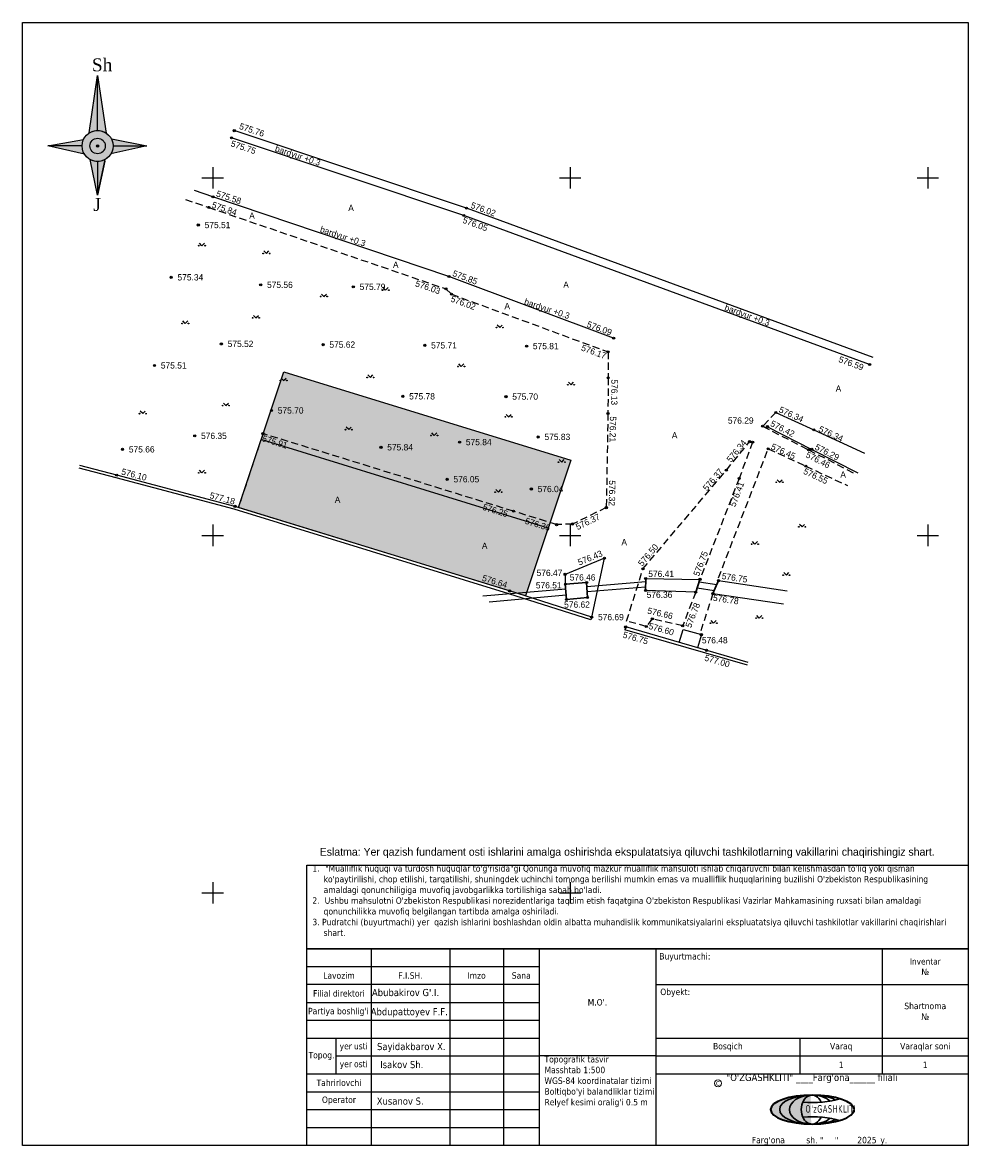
# Model space of a CAD drawing. Header units: metres. Extents: x 733306 to 734033, y 4473325 to 4475372.
# Tile 27 of 27: x 733573 to 733708, y 4475215 to 4475372. Entities that reach past the tile are written whole.
import ezdxf

# ---------------------------------------------------------------- set-up
doc = ezdxf.new("R2010")
doc.units = ezdxf.units.M
doc.header["$LTSCALE"] = 0.5
doc.header["$MEASUREMENT"] = 0
doc.header["$PDMODE"] = 32
doc.header["$PDSIZE"] = 0.3
doc.linetypes.add('ДОРОГИ_СТРОЯЩ', pattern=[9, 8, -1])
doc.linetypes.add('ЗД_СТР_РАЗВ', pattern=[3, 2, -1])
for name, color, linetype in [('(001) Setka', 92, 'Continuous'), ('(001) Сетка', 92, 'Continuous'), ('(002) Рамка', 7, 'Continuous'), ('(007) Здания', 7, 'Continuous'), ("(025) Yo'llar", 7, 'Continuous'), ('(025) Дорога', 7, 'Continuous'), ('(027) Гидрография', 7, 'Continuous'), ("(036) O'simliklar", 7, 'Continuous'), ('(036) Растительность', 7, 'Continuous'), ('(040) Ограда', 7, 'Continuous'), ('shtamp_роза-ветров', 7, 'Continuous')]:
    doc.layers.add(name, color=color, linetype=linetype)
doc.styles.add('BM-431', font='txt')
doc.styles.add('D-431', font='txt')
doc.styles.add('Shtamp', font='tahoma.ttf')
doc.linetypes.add('ОГРАДА_ГЛИН', pattern='A,4,["|",Standard,S=0.8,R=0,X=0,Y=-0.8],0.5,["|",Standard,S=0.8,R=0,X=0,Y=-0.8],3.5', length=8)
doc.linetypes.add('ОГРАДА_М_1М', pattern='A,2.5,["о",Standard,S=1,R=0,X=0,Y=-0.35],0.5,["0",Standard,S=0.5,R=0,X=-0.3,Y=-0.25],2.5', length=5.5)

# ---------------------------------------------------------------- blocks, each defined once
blk = doc.blocks.new('ed')
at = {"layer": '(036) Растительность', "linetype": 'Continuous'}
for q in [(-0.35, 0.35), (0.35, 0.35)]:
    blk.add_line((0, 0), q, dxfattribs=at)
at = {"layer": '(036) Растительность'}
for centre in [(-0.45, 0), (0.45, 0)]:
    blk.add_circle(centre, 0.05, dxfattribs=at)
blk = doc.blocks.new('Setka')
at = {"layer": '(001) Сетка'}
for p, q in [((-1.5, 0), (1.5, 0)), ((0, 1.5), (0, -1.5))]:
    blk.add_line(p, q, dxfattribs=at)
blk = doc.blocks.new('000_логотип_1_500_')
at = {"layer": '(002) Рамка', "lineweight": 30}
h = blk.add_hatch(color=140, dxfattribs=at)
edge = h.paths.add_edge_path()
edge.add_ellipse((0, 0), major_axis=(-4.51, 0.02), ratio=0.448662, start_angle=274.6857, end_angle=448.2501, ccw=False)
edge.add_spline(control_points=[(-0.36, 2.02), (-1.12, 2), (-1.86, 1.92), (-3.38, 1.65), (-4.11, 1.42), (-5.01, 0.98), (-5.29, 0.79), (-5.61, 0.46), (-5.7, 0.32), (-5.76, 0.12), (-5.77, 0.06), (-5.77, 0), (-5.77, -0.12), (-5.74, -0.24), (-5.58, -0.5), (-5.45, -0.64), (-5.1, -0.92), (-4.87, -1.05), (-4.02, -1.46), (-3.22, -1.7), (-1.63, -1.95), (-0.89, -2.01), (-0.15, -2.02)], knot_values=[4.780751, 4.780751, 4.780751, 4.780751, 5.160999, 5.160999, 5.628378, 5.628378, 5.930048, 5.930048, 6.166744, 6.166744, 6.283185, 6.283185, 6.283185, 6.506395, 6.506395, 6.729605, 6.729605, 6.952814, 6.952814, 7.447684, 7.447684, 7.821565, 7.821565, 7.821565, 7.821565], degree=3, periodic=0)
edge.add_line((-0.15, -2.02), (-0.15, -2.02))
at = {"layer": '(002) Рамка'}
h = blk.add_hatch(color=3, dxfattribs=at)
edge = h.paths.add_edge_path()
edge.add_ellipse((0, 0), major_axis=(0.01, 2.02), ratio=0.737662, start_angle=365.9079, end_angle=534.7062, ccw=False)
edge.add_line((-0.15, 2.01), (-0.15, 2.02))
edge.add_ellipse((0, 0), major_axis=(-3.15, 0.01), ratio=0.642731, start_angle=272.7979, end_angle=447.4928)
edge.add_line((-0.15, -2.02), (-0.15, -2.01))
at = {"layer": '(002) Рамка', "color": 140, "lineweight": 35, "extrusion": (0, 0, -1)}
blk.add_ellipse((0.05, 0), major_axis=(5.83, 0), ratio=0.347402, dxfattribs=at)
at = {"layer": '(002) Рамка', "color": 1, "lineweight": 30}
for major_axis, ratio, start_param, end_param in [((-4.51, 0.02), 0.448662, 4.746471, 7.823441), ((-3.15, 0.01), 0.642731, 4.761221, 7.810223)]:
    blk.add_ellipse((0, 0), major_axis=major_axis, ratio=ratio, start_param=start_param, end_param=end_param, dxfattribs=at)
at = {"layer": '(002) Рамка', "color": 140, "lineweight": 30}
for centre, major_axis, ratio, start_param, end_param in [((0, 0), (0.01, 2.02), 0.737662, 5.250629, 10.461205), ((0, 0), (-3.15, 0.01), 0.642731, 3.770817, 4.761221), ((0, 0), (-4.51, 0.02), 0.448662, 3.875, 4.712389), ((0.11, 3.28), (-6.08, 0), 0.376127, 1.340384, 2.253996), ((0.05, -3.28), (-6.08, 0), 0.376127, 4.021621, 4.932732), ((0, 0), (-3.15, 0.01), 0.642731, 7.810223, 8.801632), ((0, 0), (-4.51, 0.02), 0.448662, 1.540256, 2.414612)]:
    blk.add_ellipse(centre, major_axis=major_axis, ratio=ratio, start_param=start_param, end_param=end_param, dxfattribs=at)
at = {"layer": '(002) Рамка', "color": 140, "lineweight": 30, "insert": (-0.9, 0.62), "char_height": 1.0382, "width": 90.5322, "attachment_point": 1}
blk.add_mtext("{\\fTahoma|b0|i0|c0|p34;\\W0.6;\\T1.15;O'zGASHKLITI}", dxfattribs=at)
blk = doc.blocks.new('roza vetrov')
at = {"layer": 'shtamp_роза-ветров', "ltscale": 0.5}
for color, points in [(0, [(567.7, 558.73), (567.7, 551.03, 0.147358), (566.5, 550.67)]), (6, [(567.7, 558.73), (567.7, 551.03, -0.147358), (568.9, 550.67)]), (72, [(569.87, 548.86, 1), (565.53, 548.86, 1)]), (40, [(568.78, 548.86, 1), (566.63, 548.86, 1)]), (2, [(569.87, 548.86, 0.135091), (569.57, 549.97), (574.59, 548.86)]), (2, [(565.73, 549.77), (560.74, 548.86), (565.53, 548.86, -0.108367)]), (7, [(565.53, 548.86, 0.135091), (565.84, 547.75), (560.82, 548.86)]), (7, [(569.87, 548.86, -0.135091), (569.57, 547.75), (574.59, 548.86)]), (0, [(567.7, 546.69, -0.127803), (566.65, 546.96), (567.7, 541.97)]), (6, [(567.7, 546.69, 0.127803), (568.76, 546.96), (567.7, 541.97)])]:
    blk.add_hatch(color=color, dxfattribs=at).paths.add_polyline_path(points)
at = {"layer": 'shtamp_роза-ветров', "linetype": 'Continuous', "ltscale": 5}
for points in [[(566.54, 550.69), (567.7, 558.73), (568.9, 550.67)], [(567.7, 551.03), (567.7, 558.73)], [(569.64, 549.84), (574.59, 548.86), (569.57, 547.75)], [(565.86, 547.71), (560.74, 548.86), (565.73, 549.77)], [(565.53, 548.86), (560.74, 548.86)], [(565.53, 548.86), (560.74, 548.86)], [(567.7, 541.97), (567.7, 541.97), (568.72, 546.75), (567.7, 541.97), (566.65, 546.96)], [(567.7, 541.97), (568.77, 546.97)]]:
    blk.add_lwpolyline(points, dxfattribs=at)
at = {"layer": 'shtamp_роза-ветров', "ltscale": 0.5}
for points in [[(567.7, 551.03), (567.7, 558.73)], [(565.53, 548.86), (560.74, 548.86)], [(565.53, 548.86), (560.74, 548.86)], [(569.87, 548.86), (574.59, 548.86)], [(567.7, 546.69), (567.7, 541.97)]]:
    blk.add_lwpolyline(points, dxfattribs=at)
at = {"layer": 'shtamp_роза-ветров', "color": 0, "ltscale": 0.5, "const_width": 0.12}
blk.add_lwpolyline([(566.65, 546.96, -0.391931), (565.73, 549.77, -0.459903), (568.9, 550.67, -0.129847), (569.64, 549.84, -0.256992), (569.57, 547.75, -0.405845), (566.65, 546.96, -0.053016)], format="xyb", dxfattribs=at)
at = {"layer": 'shtamp_роза-ветров', "linetype": 'Continuous', "ltscale": 5}
for radius in [2.17, 1.08]:
    blk.add_circle((567.7, 548.86), radius, dxfattribs=at)
at = {"layer": 'shtamp_роза-ветров', "ltscale": 0.5}
blk.add_point((567.7, 548.86), dxfattribs=at)
at = {"layer": 'shtamp_роза-ветров', "color": 0, "ltscale": 0.5, "char_height": 1.8, "width": 2.0904, "attachment_point": 1}
for s, insert in [('{\\fTimes New Roman|b0|i0|c0|p18;Sh}', (566.9, 561.11)), ('{\\fTimes New Roman|b0|i0|c0|p18;J}', (567.11, 541.58))]:
    blk.add_mtext(s, dxfattribs=dict(at, insert=insert))

msp = doc.modelspace()

# ---------------------------------------------------------------- hatches: boundary and pattern name
at = {"layer": '(007) Здания', "ltscale": 2, "true_color": 0xababab}
h = msp.add_hatch(color=253, dxfattribs=at)
h.dxf.hatch_style = 1
h.paths.add_polyline_path([(733603.589, 4475303.913), (733609.933, 4475322.886), (733650.083, 4475310.518), (733643.74, 4475291.545)])

# ---------------------------------------------------------------- linework, layer by layer
at = {"layer": '(002) Рамка'}
for points in [[(733705.651, 4475214.68), (733573.393, 4475214.68), (733573.393, 4475371.746), (733705.651, 4475371.746)], [(733705.651, 4475242.18), (733613.151, 4475242.18), (733613.151, 4475253.873), (733705.651, 4475253.873)], [(733705.651, 4475214.68), (733613.151, 4475214.68), (733613.151, 4475242.18), (733705.651, 4475242.18)]]:
    msp.add_lwpolyline(points, close=True, dxfattribs=at)
for points in [[(733622.151, 4475242.18), (733622.151, 4475214.68)], [(733633.15, 4475242.18), (733633.15, 4475214.68)]]:
    msp.add_lwpolyline(points, dxfattribs=at)
at = {"layer": '(002) Рамка', "flags": 128}
for points in [[(733640.65, 4475242.18), (733640.65, 4475214.681)], [(733645.65, 4475242.18), (733645.65, 4475214.681)], [(733661.951, 4475242.18), (733661.951, 4475214.681)], [(733693.649, 4475224.68), (733693.649, 4475242.18), (733693.649, 4475242.18)], [(733613.151, 4475239.68), (733645.65, 4475239.68)], [(733645.65, 4475237.18), (733613.151, 4475237.18)], [(733661.951, 4475237.18), (733705.648, 4475237.18)], [(733613.151, 4475234.68), (733645.65, 4475234.68)], [(733613.151, 4475232.18), (733645.65, 4475232.18)], [(733613.151, 4475229.68), (733645.65, 4475229.68)], [(733617.278, 4475224.68), (733617.278, 4475229.68)], [(733661.951, 4475229.68), (733705.648, 4475229.68)], [(733682.149, 4475224.68), (733682.149, 4475229.68)], [(733617.278, 4475227.18), (733645.65, 4475227.18)], [(733661.951, 4475227.18), (733645.65, 4475227.18)], [(733661.951, 4475227.18), (733705.648, 4475227.18)], [(733613.151, 4475224.68), (733645.65, 4475224.68)], [(733661.951, 4475224.68), (733705.648, 4475224.68)], [(733613.151, 4475222.18), (733645.65, 4475222.18)], [(733613.151, 4475219.68), (733645.65, 4475219.68)], [(733613.151, 4475217.18), (733645.65, 4475217.18)]]:
    msp.add_lwpolyline(points, dxfattribs=at)
at = {"layer": '(002) Рамка', "lineweight": 20}
msp.add_circle((733670.667, 4475223.356), 0.489, dxfattribs=at)
at = {"layer": '(007) Здания'}
for points, elevation in [([(733692.38, 4475324.868), (733635.625, 4475345.717), (733603.134, 4475356.588)], 576.024), ([(733691.866, 4475323.894), (733635.111, 4475344.743), (733602.62, 4475355.614)], 576.592), ([(733656.069, 4475327.589), (733633.035, 4475336.209), (733600.037, 4475347.363), (733597.446, 4475348.239)], 576.092), ([(733678.744, 4475317.196), (733684.058, 4475314.76), (733691.158, 4475311.505)], 576.342), ([(733653.004, 4475288.562), (733654.79, 4475296.817), (733649.279, 4475294.546), (733649.313, 4475293.172)], 576.693), ([(733649.369, 4475292.48), (733637.79, 4475291.488)], 576.513), ([(733652.323, 4475292.847), (733660.56, 4475293.549)], 576.513), ([(733660.548, 4475292.778), (733652.364, 4475292.114)], 576.411), ([(733670.133, 4475292.264), (733667.737, 4475292.624)], 576.747), ([(733668.025, 4475293.507), (733670.513, 4475293.147)], 576.411), ([(733649.436, 4475291.64), (733638.657, 4475290.666)], 576.513), ([(733653.004, 4475288.562), (733652.888, 4475288.179)], 576.693), ([(733657.754, 4475287.194), (733657.643, 4475286.81)], 576.746), ([(733665.253, 4475285.02), (733665.786, 4475286.859), (733668.336, 4475286.12), (733667.803, 4475284.28)], 576.477)]:
    msp.add_lwpolyline(points, dxfattribs=dict(at, elevation=elevation))
at = {"layer": '(007) Здания', "linetype": 'Continuous'}
for p in [(733603.014, 4475356.619, 575.765), (733602.62, 4475355.614, 575.753), (733600.037, 4475347.363, 575.584), (733599.455, 4475345.876, 575.841), (733635.487, 4475345.763, 576.024), (733635.111, 4475344.743, 576.048), (733597.988, 4475343.406, 575.507), (733594.196, 4475336.093, 575.342), (733633.035, 4475336.209, 575.852), (733606.713, 4475335.043, 575.562), (733619.663, 4475334.764, 575.795), (733632.613, 4475334.486, 576.027), (733633.397, 4475333.738, 576.016), (733601.209, 4475326.781, 575.52), (733615.438, 4475326.679, 575.617), (733656.069, 4475327.589, 576.092), (733629.667, 4475326.577, 575.715), (733643.896, 4475326.475, 575.812), (733655.291, 4475325.671, 576.166), (733591.867, 4475323.772, 575.514), (733691.866, 4475323.894, 576.592), (733655.31, 4475322.032, 576.132), (733626.596, 4475319.447, 575.777), (733641.014, 4475319.403, 575.696), (733608.222, 4475317.469, 575.698), (733678.744, 4475317.196, 576.342), (733655.273, 4475317.056, 576.205), (733607.04, 4475314.234, 575.91), (733607.052, 4475314.242, 575.909), (733676.909, 4475315.269, 576.287), (733677.574, 4475315.204, 576.419), (733684.058, 4475314.76, 576.336), (733597.487, 4475313.916, 576.347), (733634.523, 4475313.044, 575.836), (733645.52, 4475313.771, 575.833), (733675.091, 4475313.116, 576.336), (733675.511, 4475313.033, 576.462), (733587.393, 4475312.03, 575.656), (733623.526, 4475312.317, 575.839), (733677.682, 4475312.104, 576.447), (733683.333, 4475311.969, 576.458), (733683.768, 4475312.034, 576.293), (733682.943, 4475309.689, 576.551), (733586.576, 4475308.43, 576.097), (733632.791, 4475307.848, 576.047), (733671.835, 4475309.123, 576.368), (733673.617, 4475307.969, 576.409), (733644.56, 4475306.483, 576.041), (733603.108, 4475304.061, 577.18), (733642.056, 4475303.379, 576.254), (733655.039, 4475303.882, 576.32), (733648.095, 4475301.509, 576.364), (733650.32, 4475301.584, 576.371), (733654.79, 4475296.817, 576.434), (733660.166, 4475295.319, 576.498), (733649.279, 4475294.546, 576.472), (733660.555, 4475293.968, 576.411), (733668.137, 4475293.852, 576.748), (733670.738, 4475293.669, 576.747), (733641.516, 4475292.23, 576.645), (733649.337, 4475293.174, 576.513), (733652.291, 4475293.411, 576.457), (733660.541, 4475292.297, 576.36), (733667.551, 4475292.053, 576.755), (733649.484, 4475291.045, 576.616), (733652.408, 4475291.322, 576.626), (733669.957, 4475291.855, 576.779), (733653.004, 4475288.562, 576.693), (733661.479, 4475288.332, 576.664), (733665.724, 4475287.341, 576.784), (733657.754, 4475287.194, 576.746), (733660.631, 4475287.25, 576.596), (733668.336, 4475286.12, 576.477), (733669.059, 4475283.916, 576.995)]:
    msp.add_point(p, dxfattribs=at)
at = {"layer": '(025) Дорога', "linetype": 'ЗД_СТР_РАЗВ'}
for points, elevation in [([(733596.195, 4475346.996), (733599.455, 4475345.876), (733632.613, 4475334.486), (733633.397, 4475333.738), (733655.291, 4475325.671), (733655.31, 4475322.032), (733655.273, 4475317.056), (733655.039, 4475303.882), (733650.32, 4475301.584), (733648.095, 4475301.509), (733642.056, 4475303.379), (733607.04, 4475314.234), (733603.589, 4475303.913)], 576.364), ([(733678.744, 4475317.196), (733676.909, 4475315.269), (733683.333, 4475311.969), (733689.808, 4475308.643)], 576.342), ([(733665.724, 4475287.341), (733661.479, 4475288.332), (733660.631, 4475287.25), (733657.88, 4475288.02), (733660.166, 4475295.319), (733671.835, 4475309.123), (733675.091, 4475313.116)], 576.784), ([(733675.091, 4475313.116), (733675.511, 4475313.033), (733673.617, 4475307.969), (733668.137, 4475293.852)], 576.336), ([(733670.738, 4475294.061), (733677.682, 4475312.104), (733682.943, 4475309.689), (733688.763, 4475306.972)], 576.747), ([(733667.551, 4475292.053), (733665.724, 4475287.341)], 576.411), ([(733669.957, 4475291.855), (733668.103, 4475286.188)], 576.747)]:
    msp.add_lwpolyline(points, dxfattribs=dict(at, elevation=elevation))
at = {"layer": '(027) Гидрография', "lineweight": 30}
for points, elevation in [([(733660.541, 4475292.297), (733660.567, 4475293.968)], 576.411), ([(733668.137, 4475293.852), (733667.551, 4475292.053)], 576.411), ([(733649.337, 4475293.174), (733652.291, 4475293.411), (733652.408, 4475291.322), (733649.484, 4475291.045), (733649.313, 4475293.172)], 576.513), ([(733670.738, 4475293.669), (733669.957, 4475291.855)], 576.747)]:
    msp.add_lwpolyline(points, dxfattribs=dict(at, elevation=elevation))
at = {"layer": '(027) Гидрография', "color": 3}
for points, elevation in [([(733660.555, 4475293.968), (733668.137, 4475293.852)], 576.411), ([(733667.551, 4475292.053), (733660.541, 4475292.297)], 576.411), ([(733670.738, 4475293.669), (733680.356, 4475292.266)], 576.747), ([(733669.957, 4475291.855), (733679.82, 4475290.406)], 576.747)]:
    msp.add_lwpolyline(points, dxfattribs=dict(at, elevation=elevation))
at = {"layer": '(040) Ограда', "linetype": 'ОГРАДА_М_1М', "elevation": 576.419}
msp.add_lwpolyline([(733677.574, 4475315.204), (733683.768, 4475312.034), (733690.216, 4475308.734)], dxfattribs=at)
at = {"layer": '(040) Ограда'}
for points, elevation in [([(733653.004, 4475288.562), (733641.516, 4475292.23), (733603.108, 4475304.061), (733586.576, 4475308.43), (733581.415, 4475309.794)], 576.693), ([(733674.886, 4475282.227), (733657.754, 4475287.194)], 576.995)]:
    msp.add_lwpolyline(points, dxfattribs=dict(at, elevation=elevation))
at = {"layer": '(040) Ограда', "linetype": 'ОГРАДА_ГЛИН'}
for points, elevation in [([(733652.882, 4475288.181), (733641.396, 4475291.848), (733602.998, 4475303.676), (733586.474, 4475308.043), (733581.313, 4475309.407)], 576.693), ([(733674.774, 4475281.842), (733657.643, 4475286.81)], 576.995)]:
    msp.add_lwpolyline(points, dxfattribs=dict(at, elevation=elevation))
at = {"color": 1, "ltscale": 20, "elevation": 576.364}
for points in [[(733603.589, 4475303.913), (733609.933, 4475322.886), (733650.083, 4475310.518), (733643.74, 4475291.545), (733603.589, 4475303.913)], [(733646.911, 4475301.032), (733606.761, 4475313.399)]]:
    msp.add_lwpolyline(points, dxfattribs=at)

# ---------------------------------------------------------------- block references
at = {"layer": '(001) Setka'}
for p in [(733600, 4475350), (733650, 4475350), (733700, 4475350), (733600, 4475300), (733650, 4475300), (733700, 4475300), (733600, 4475250), (733650, 4475250)]:
    msp.add_blockref('Setka', p, dxfattribs=at)
at = {"layer": '(002) Рамка', "linetype": 'Continuous'}
msp.add_blockref('roza vetrov', (733016.199, 4474805.607), dxfattribs=at)
at = {"layer": '(002) Рамка'}
msp.add_blockref('000_логотип_1_500_', (733683.801, 4475219.68), dxfattribs=at)
at = {"layer": "(036) O'simliklar", "linetype": 'Continuous'}
for p in [(733598.495, 4475340.522), (733607.513, 4475339.435), (733624.186, 4475334.305, 575.795), (733615.548, 4475333.405), (733596.163, 4475329.647), (733606.036, 4475330.424), (733640.138, 4475329.066), (733634.753, 4475323.624), (733622.048, 4475322.086), (733609.916, 4475321.653), (733650.108, 4475321.077), (733590.22, 4475317.028), (733601.838, 4475318.151), (733641.376, 4475316.573), (733619.015, 4475314.788), (733630.977, 4475313.975), (733648.808, 4475310.253), (733598.495, 4475308.752), (733639.957, 4475306.047), (733679.27, 4475307.43), (733682.427, 4475301.194), (733675.82, 4475298.773), (733680.225, 4475294.445), (733670.054, 4475287.727, 576.477), (733676.442, 4475288.436)]:
    msp.add_blockref('ed', p, dxfattribs=at)

# ---------------------------------------------------------------- texts
at = {"layer": '(002) Рамка', "color": 1, "style": 'D-431'}
msp.add_text('Eslatma: Yer qazish fundament osti ishlarini amalga oshirishda ekspulatatsiya qiluvchi tashkilotlarning vakillarini chaqirishingiz shart. ', height=1.1, dxfattribs=at).set_placement((733614.964, 4475255.193, 278.21))
at = {"layer": '(002) Рамка', "style": 'Shtamp'}
for s, insert, char_height, width, attachment_point in [('{\\W2.327; }1.{\\W2.291; }"Mualliflik huquqi va turdosh huquqlar to\'g\'risida"gi Qonunga muvofiq mazkur mualliflik mahsuloti ishlab chiqaruvchi bilan kelishmasdan to\'liq yoki qisman \\P{\\W6.98; }ko\'paytirilishi, chop etilishi, tarqatilishi, shuningdek uchinchi tomonga berilishi mumkin emas va mualliflik huquqlarining buzilishi O\'zbekiston Respublikasining \\P{\\W6.98; }amaldagi qonunchiligiga muvofiq javobgarlikka tortilishiga sabab bo\'ladi.\\P{\\W2.327; }2.{\\W2.108; }Ushbu mahsulotni O\'zbekiston Respublikasi norezidentlariga taqdim etish faqatgina O\'zbekiston Respublikasi Vazirlar Mahkamasining ruxsati bilan amaldagi \\P{\\W6.98; }qonunchilikka muvofiq belgilangan tartibda amalga oshiriladi.\\P{\\W2.327; }3. Pudratchi (buyurtmachi) yer  q{\\fTahoma|b0|i0|c238|p34;azish} ishlarini boshlashdan oldin albatta muhandislik kommunikatsiyalarini ekspluatatsiya qiluvсhi tashkilotlar vakillarini chaqirishlari \\P{\\W6.98; }shart.', (733613.151, 4475253.873, 234), 0.9, 92.50006, 1), ('\\pi0.5;Buyurtmachi:', (733661.951, 4475241.577, 234), 0.9, 31.69768, 1), ('Inventar \\P№', (733699.648, 4475239.68, 234), 0.875, 11.99961, 5), ('{\\fTahoma|b0|i0|c0|p34;Lavozim}', (733617.651, 4475238.43, 234), 0.9, 8.99972, 5), ('{\\fTahoma|b0|i0|c0|p34;F.I.SH.}', (733627.651, 4475238.43, 234), 0.9, 10.99963, 5), ('{\\fTahoma|b0|i0|c0|p34;Imzo}', (733636.9, 4475238.43, 234), 0.9, 7.49976, 5), ('{\\fTahoma|b0|i0|c0|p34;Sana}', (733643.15, 4475238.43, 234), 0.9, 4.99984, 5), ('Filial direktori', (733617.651, 4475235.93, 234), 0.9, 8.99972, 5), ('\\pi0.5;Obyekt: ', (733662.088, 4475236.599, 234), 0.9, 31.69768, 1), ("{\\fTahoma|b0|i0|c0|p34;Partiya boshlig'i}", (733617.562, 4475233.338, 234), 0.9, 8.99972, 5), ("{\\fTahoma|b0|i0|c0|p34;M.O'.}", (733653.8, 4475234.68, 234), 0.9, 16.30075, 5), ('Shartnoma  \\P№', (733699.648, 4475233.43, 234), 0.9, 11.99961, 5), ('yer{\\T0.75; }usti', (733619.714, 4475228.43, 234), 0.9, 4.87283, 5), ('{\\fTahoma|b0|i0|c0|p34;Bosqich}', (733672.05, 4475228.43, 234), 0.9, 20.19806, 5), ('{\\fTahoma|b0|i0|c0|p34;Varaq}', (733687.899, 4475228.43, 234), 0.9, 11.49963, 5), ('{\\fTahoma|b0|i0|c0|p34;Varaqlar soni}', (733699.648, 4475228.43, 234), 0.9, 11.99961, 5), ('Topog.', (733615.215, 4475227.18, 234), 0.9, 4.12689, 5), ('yer{\\T0.75; }osti', (733619.714, 4475225.93, 234), 0.9, 4.87283, 5), ('{\\fTahoma|b0|i0|c204|p34;1}', (733687.899, 4475225.93, 234), 0.9, 11.49963, 5), ('1', (733699.648, 4475225.93, 234), 0.9, 11.99961, 5), ('"O\'ZGASHKLITI" ____Farg\'ona______ filiali{\\H2.103x; }', (733683.799, 4475224.68, 234), 1, 43.69729, 2), ('Tahrirlovchi', (733617.651, 4475223.43, 234), 0.9, 8.99972, 5), ('C', (733670.393, 4475223.659, 234), 0.614, 0.42953, 1), ('Operator', (733617.651, 4475220.93, 234), 0.9, 8.99972, 5), ('____Farg\'ona_____ sh. "___"_____2025_y.', (733683.799, 4475214.681, 234), 0.9, 43.69729, 8)]:
    msp.add_mtext(s, dxfattribs=dict(at, insert=insert, char_height=char_height, width=width, attachment_point=attachment_point))
at = {"layer": '(002) Рамка'}
for s, insert, char_height, width, attachment_point in [("{\\fTahoma|b0|i0|c0|p34;Abubakirov G'.I.}", (733622.267, 4475236.559, 234), 1, 12.3767, 1), ('{\\fTahoma|b0|i0|c0|p34;Abdupattoyev F.F.}', (733622.103, 4475233.882, 234), 1, 12.3767, 1), ("\\pi0.5,t0,0.1,0.875;{\\fTahoma|b0|i0|c204|p34;\\H1.029x;Topografik tasvir    \\H1.607x; \\H0.6222x;\\P\\pt0,0.1,0.5,0.875;Masshtab 1:500\\H1.853x; \\H0.5396x;\\P\\fTahoma|b0|i0|c0|p34;WGS-84\\fTahoma|b0|i0|c204|p34; koordinatalar tizimi\\H1.767x; \\H0.5658x;\\PBoltiqbo'yi balandliklar tizimi\\H1.796x; \\H0.5568x;\\PRelyef kesimi oralig'i 0.5 m\\H1.793x; }", (733645.899, 4475227.179, 134), 0.875, 16.30075, 1), ('{\\fTahoma|b0|i0|c204|p34;\\C255;\\c16777215;"\\fTahoma|b0|i0|c0|p34;RALEX\\fTahoma|b0|i0|c204|p34;"}', (733684.75, 4475220.612, 234), 0.001, 11.65887, 5)]:
    msp.add_mtext(s, dxfattribs=dict(at, insert=insert, char_height=char_height, width=width, attachment_point=attachment_point))
at = {"layer": '(002) Рамка', "linetype": 'Continuous', "char_height": 1, "width": 87.2044, "attachment_point": 1}
for s, insert in [('{\\fTahoma|b0|i0|c0|p34;Sayidakbarov X.}', (733622.979, 4475229.004, 234)), ('{\\fTahoma|b0|i0|c0|p34;Isakov Sh.}', (733623.421, 4475226.481, 234)), ('{\\fTahoma|b0|i0|c0|p34;Xusanov S.}', (733622.94, 4475221.368, 234))]:
    msp.add_mtext(s, dxfattribs=dict(at, insert=insert))
at = {"layer": '(007) Здания', "char_height": 0.88, "attachment_point": 4, "style": 'D-431'}
for s, insert, rotation in [('575.76', (733603.767, 4475357.281, 575.765), 341.50053), ('575.75', (733602.59, 4475354.854, 575.753), 341.50053), ('575.58', (733600.539, 4475347.856, 575.584), 341.32369), ('575.84', (733599.929, 4475346.28, 575.841), 341.04205), ('576.02', (733636.15, 4475346.239, 576.024), 339.82915), ('576.05', (733635.021, 4475344.16, 576.048), 339.82915), ('575.85', (733633.605, 4475336.71, 575.852), 339.48267), ('576.03', (733628.383, 4475335.284, 576.027), 341.04205), ('576.02', (733633.341, 4475333.15, 576.016), 339.77332), ('576.09', (733652.397, 4475329.594, 576.092), 339.48267), ('576.17', (733651.602, 4475326.303, 576.166), 339.77332), ('576.59', (733687.596, 4475324.683, 576.592), 339.82915), ('576.13', (733656.181, 4475321.821, 576.132), 269.57397), ('576.34', (733679.273, 4475317.667, 576.342), 335.37272), ('576.21', (733655.985, 4475316.644, 576.205), 268.9824), ('576.42', (733678.085, 4475315.74, 576.419), 332.89729), ('576.34', (733684.818, 4475314.954, 576.336), 335.37272), ('575.91', (733606.973, 4475313.604, 575.91), 342.65584), ('576.34', (733672.131, 4475310.402, 576.336), 50.80527), ('576.45', (733678.158, 4475312.496, 576.447), 335.34307), ('576.29', (733684.321, 4475312.453, 576.293), 332.89729), ('576.46', (733683.045, 4475311.372, 576.458), 332.8105), ('576.10', (733587.261, 4475308.958, 576.097), 345.19658), ('576.37', (733668.806, 4475306.416, 576.368), 49.791), ('576.55', (733682.692, 4475309.056, 576.551), 334.97852), ('576.32', (733655.878, 4475307.708, 576.32), 268.9824), ('576.41', (733672.665, 4475304.07, 576.409), 69.03127), ('577.18', (733599.616, 4475305.632, 577.18), 345.19658), ('576.25', (733637.804, 4475304.012, 576.254), 342.7765), ('576.37', (733650.843, 4475301.113, 576.371), 25.96458), ('576.36', (733643.73, 4475302.071, 576.364), 342.79466), ('576.50', (733659.738, 4475295.871, 576.498), 49.791), ('576.43', (733651.114, 4475296.168, 576.434), 22.39582), ('576.75', (733667.591, 4475294.372, 576.748), 68.78456), ('576.64', (733637.723, 4475294.084, 576.645), 342.87935), ('576.75', (733671.209, 4475294.328, 576.747), 351.70241), ('576.78', (733666.482, 4475287.158, 576.784), 68.80702), ('576.78', (733669.982, 4475291.291, 576.779), 351.64269), ('576.66', (733660.826, 4475289.496, 576.664), 346.85958), ('576.60', (733661.005, 4475287.358, 576.596), 344.36602), ('576.75', (733657.403, 4475286.145, 576.746), 343.82994), ('577.00', (733668.822, 4475282.92, 576.995), 343.82994)]:
    msp.add_mtext(s, dxfattribs=dict(at, insert=insert, rotation=rotation))
for s, insert in [('575.51', (733598.868, 4475343.406, 575.507)), ('575.34', (733595.076, 4475336.093, 575.342)), ('575.56', (733607.593, 4475335.043, 575.562)), ('575.79', (733620.543, 4475334.764, 575.795)), ('575.52', (733602.089, 4475326.781, 575.52)), ('575.62', (733616.318, 4475326.679, 575.617)), ('575.71', (733630.547, 4475326.577, 575.715)), ('575.81', (733644.776, 4475326.475, 575.812)), ('575.51', (733592.747, 4475323.772, 575.514)), ('575.78', (733627.476, 4475319.447, 575.777)), ('575.70', (733641.894, 4475319.403, 575.696)), ('575.70', (733609.102, 4475317.469, 575.698)), ('576.29', (733672.047, 4475316.061, 576.287)), ('576.35', (733598.367, 4475313.916, 576.347)), ('575.83', (733646.4, 4475313.771, 575.833)), ('575.84', (733624.406, 4475312.317, 575.839)), ('575.84', (733635.403, 4475313.044, 575.836)), ('575.66', (733588.273, 4475312.03, 575.656)), ('576.05', (733633.671, 4475307.848, 576.047)), ('576.04', (733645.44, 4475306.483, 576.041)), ('576.47', (733645.294, 4475294.757, 576.472)), ('576.46', (733649.932, 4475294.118, 576.457)), ('576.41', (733660.913, 4475294.611, 576.411)), ('576.51', (733645.191, 4475293.013, 576.513)), ('576.36', (733660.68, 4475291.698, 576.36)), ('576.62', (733649.148, 4475290.313, 576.616)), ('576.69', (733653.884, 4475288.562, 576.693)), ('576.48', (733668.412, 4475285.329, 576.477))]:
    msp.add_mtext(s, dxfattribs=dict(at, insert=insert))
at = {"layer": "(025) Yo'llar", "linetype": 'ДОРОГИ_СТРОЯЩ', "style": 'BM-431'}
for rotation, p in [(341.68159, (733608.628, 4475353.74, -4.814)), (341.68159, (733614.928, 4475342.456, -5.314)), (341.68159, (733643.476, 4475332.322, -5.314)), (339.88564, (733671.496, 4475331.52, -4.814))]:
    msp.add_text('bardyur +0.3', height=0.875, rotation=rotation, dxfattribs=at).set_placement(p)
for p in [(733618.958, 4475345.369), (733605.101, 4475344.279), (733625.207, 4475337.41, 576.364), (733649.026, 4475334.63), (733640.796, 4475331.641), (733687.121, 4475320.091), (733664.208, 4475313.567), (733687.772, 4475308.086), (733617.071, 4475304.548), (733637.64, 4475298.102), (733657.158, 4475298.612)]:
    msp.add_text('A', height=0.875, dxfattribs=at).set_placement(p)

doc.saveas('drawing.dxf')
